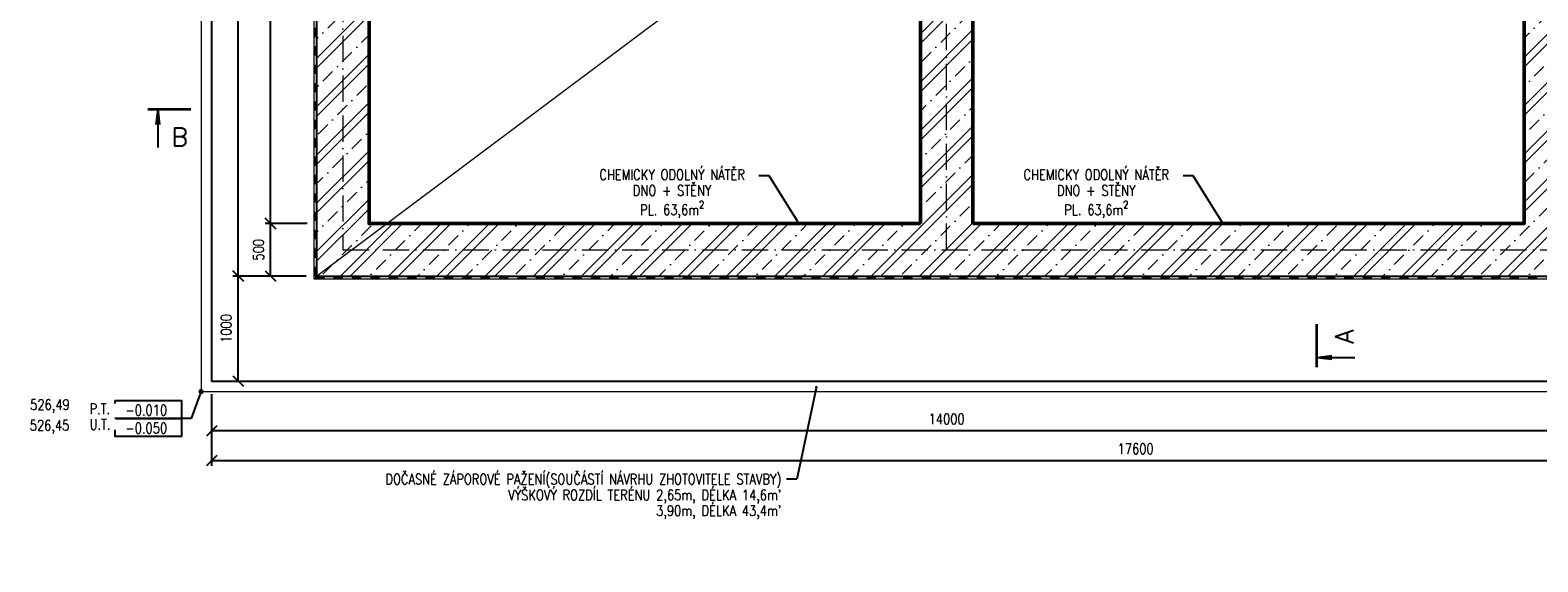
# Model space of a CAD drawing. Header units: millimetres. Extents: x 915 to 59085, y -9222 to 43090.
# Tile 71 of 79: x 981 to 15339, y 13623 to 18686. Entities that reach past the tile are written whole.
import ezdxf
from ezdxf import colors
from ezdxf.entities.mleader import LeaderData, LeaderLine
from ezdxf.enums import TextEntityAlignment as Align
from ezdxf.math import Vec2, Vec3

# ---------------------------------------------------------------- set-up
doc = ezdxf.new("R2010")
doc.units = ezdxf.units.MM
doc.header["$LTSCALE"] = 50
doc.set_wipeout_variables(frame=1)
doc.linetypes.add('A_CARA_15', pattern=[7.6, 5, -1.3, 0, -1.3])
doc.linetypes.add('IZOL', pattern=[3.5, 1.75, -1.75])
doc.layers.get('Defpoints').update_dxf_attribs({"color": 132})
for name, color, linetype, lineweight in [('CA_HYDROIZOLACE', 62, 'IZOL', 35), ('CA_KOTY', 3, 'Continuous', 25), ('CA_OSY', 5, 'A_CARA_15', 18), ('CA_POHHRA18', 8, 'Continuous', 18), ('CA_POHHRA25', 7, 'Continuous', 25), ('CA_REZY', 1, 'Continuous', 50), ('CA_SRAFY', 9, 'Continuous', 13), ('CA_TEXT25', 7, 'Continuous', 25)]:
    doc.layers.add(name, color=color, linetype=linetype, lineweight=lineweight)
doc.layers.add('CA_SUMA', color=7, linetype='Continuous')
doc.layers.add('Obrysy', color=2, linetype='Continuous')
doc.styles.add('ARIAL', font='arial.ttf')
doc.styles.add('ROMANS', font='romans.shx', dxfattribs={"width": 0.8})
doc.styles.get("Standard").update_dxf_attribs({"font": 'romans.shx'})
doc.dimstyles.new('A-50_(2.5)', dxfattribs={"dimscale": 50, "dimtxt": 2, "dimasz": 2, "dimexe": 1, "dimexo": 2, "dimgap": 0, "dimtad": 0, "dimdec": 0, "dimrnd": 1, "dimtxsty": 'ROMANS', "dimblk1": 'OBLIQUE', "dimblk2": 'OBLIQUE', "dimsah": 1, "dimcen": 2, "dimclrd": 256, "dimclre": 256, "dimclrt": 256, "dimadec": 1, "dimazin": 2, "dimtfac": 0.714286, "dimtdec": 0, "dimtmove": 0, "dimatfit": 3, "dimldrblk": 'DOTSMALL', "dimfxl": 7, "dimfxlon": 1, "dimtvp": 1.142857, "dimtfill": 1, "dimtolj": 1, "dimlwd": -1, "dimlwe": -1, "dimarcsym": 0})

# ---------------------------------------------------------------- blocks, each defined once
blk = doc.blocks.new('_Oblique')
at = {"color": 0, "linetype": 'ByBlock', "lineweight": -2}
blk.add_line((-0.5, -0.5), (0.5, 0.5), dxfattribs=at)
blk = doc.blocks.new('*D39')
at = {"layer": 'CA_KOTY', "transparency": 16777216}
for p, q in [((3620, 16845), (3220, 16845)), ((3270, 16345), (3270, 16845)), ((3609, 16345), (3220, 16345))]:
    blk.add_line(p, q, dxfattribs=at)
at = {"layer": 'Defpoints', "color": 0, "transparency": 16777216}
for p in [(3270, 16845), (4209, 16845), (3709, 16345)]:
    blk.add_point(p, dxfattribs=at)
at = {"layer": 'CA_KOTY', "transparency": 16777216, "xscale": 100, "yscale": 100, "zscale": 100}
for p, rotation in [((3270, 16845), 90), ((3270, 16345), 270)]:
    blk.add_blockref('_Oblique', p, dxfattribs=dict(at, rotation=rotation))
at = {"layer": 'CA_KOTY', "transparency": 16777216, "insert": (3156, 16595), "char_height": 100, "attachment_point": 5, "rotation": 90, "style": 'ROMANS', "bg_fill": 3, "box_fill_scale": 1.1, "bg_fill_color": 256, "bg_fill_true_color": 13158600, "bg_fill_transparency": 0}
blk.add_mtext('\\A1;500', dxfattribs=at)
blk = doc.blocks.new('_DotSmall')
at = {"color": 0, "linetype": 'ByBlock', "const_width": 0.5}
blk.add_lwpolyline([(-0.0625, 0, 1), (0.0625, 0, 1)], format="xyb", close=True, dxfattribs=at)
blk = doc.blocks.new('*D40')
at = {"layer": 'CA_KOTY', "transparency": 16777216}
for p, q in [((3620, 24845), (3220, 24845)), ((3270, 16845), (3270, 24845)), ((3620, 16845), (3220, 16845))]:
    blk.add_line(p, q, dxfattribs=at)
at = {"layer": 'Defpoints', "color": 0, "transparency": 16777216}
for p in [(3270, 24845), (4209, 24845), (4209, 16845)]:
    blk.add_point(p, dxfattribs=at)
at = {"layer": 'CA_KOTY', "transparency": 16777216, "xscale": 100, "yscale": 100, "zscale": 100}
for p, rotation in [((3270, 24845), 90), ((3270, 16845), 270)]:
    blk.add_blockref('_Oblique', p, dxfattribs=dict(at, rotation=rotation))
at = {"layer": 'CA_KOTY', "transparency": 16777216, "insert": (3156, 20845), "char_height": 100, "attachment_point": 5, "rotation": 90, "style": 'ROMANS', "bg_fill": 3, "box_fill_scale": 1.1, "bg_fill_color": 256, "bg_fill_true_color": 13158600, "bg_fill_transparency": 0}
blk.add_mtext('\\A1;8000', dxfattribs=at)
blk = doc.blocks.new('*D42')
at = {"layer": 'CA_KOTY', "transparency": 16777216}
for p, q in [((3312, 16345), (2912, 16345)), ((2962, 15345), (2962, 16345)), ((2809, 15345), (3012, 15345))]:
    blk.add_line(p, q, dxfattribs=at)
at = {"layer": 'Defpoints', "color": 0, "transparency": 16777216}
for p in [(2962, 16345), (3709, 16345), (2709, 15345)]:
    blk.add_point(p, dxfattribs=at)
at = {"layer": 'CA_KOTY', "transparency": 16777216, "xscale": 100, "yscale": 100, "zscale": 100}
for p, rotation in [((2962, 16345), 90), ((2962, 15345), 270)]:
    blk.add_blockref('_Oblique', p, dxfattribs=dict(at, rotation=rotation))
at = {"layer": 'CA_KOTY', "transparency": 16777216, "insert": (2848, 15845), "char_height": 100, "attachment_point": 5, "rotation": 90, "style": 'ROMANS', "bg_fill": 3, "box_fill_scale": 1.1, "bg_fill_color": 256, "bg_fill_true_color": 13158600, "bg_fill_transparency": 0}
blk.add_mtext('\\A1;1000', dxfattribs=at)
blk = doc.blocks.new('*D43')
at = {"layer": 'CA_KOTY', "transparency": 16777216}
for p, q in [((3312, 25345), (2912, 25345)), ((2962, 16345), (2962, 25345)), ((3312, 16345), (2912, 16345))]:
    blk.add_line(p, q, dxfattribs=at)
at = {"layer": 'Defpoints', "color": 0, "transparency": 16777216}
for p in [(2962, 25345), (3709, 25345), (3709, 16345)]:
    blk.add_point(p, dxfattribs=at)
at = {"layer": 'CA_KOTY', "transparency": 16777216, "xscale": 100, "yscale": 100, "zscale": 100}
for p, rotation in [((2962, 25345), 90), ((2962, 16345), 270)]:
    blk.add_blockref('_Oblique', p, dxfattribs=dict(at, rotation=rotation))
at = {"layer": 'CA_KOTY', "transparency": 16777216, "insert": (2848, 20845), "char_height": 100, "attachment_point": 5, "rotation": 90, "style": 'ROMANS', "bg_fill": 3, "box_fill_scale": 1.1, "bg_fill_color": 256, "bg_fill_true_color": 13158600, "bg_fill_transparency": 0}
blk.add_mtext('\\A1;9000', dxfattribs=at)
blk = doc.blocks.new('*D45')
at = {"layer": 'CA_KOTY', "transparency": 16777216}
for p, q in [((2709, 14936), (2709, 14536)), ((20309, 14936), (20309, 14536)), ((20309, 14586), (2709, 14586))]:
    blk.add_line(p, q, dxfattribs=at)
at = {"layer": 'Defpoints', "color": 0, "transparency": 16777216}
for p in [(20309, 17845), (2709, 15345), (2709, 14586)]:
    blk.add_point(p, dxfattribs=at)
at = {"layer": 'CA_KOTY', "transparency": 16777216, "xscale": 100, "yscale": 100, "zscale": 100, "rotation": 180}
blk.add_blockref('_Oblique', (2709, 14586), dxfattribs=at)
at = {"layer": 'CA_KOTY', "transparency": 16777216, "xscale": 100, "yscale": 100, "zscale": 100}
blk.add_blockref('_Oblique', (20309, 14586), dxfattribs=at)
at = {"layer": 'CA_KOTY', "transparency": 16777216, "insert": (11509, 14700), "char_height": 100, "attachment_point": 5, "style": 'ROMANS', "bg_fill": 3, "box_fill_scale": 1.1, "bg_fill_color": 256, "bg_fill_true_color": 13158600, "bg_fill_transparency": 0}
blk.add_mtext('\\A1;17600', dxfattribs=at)
blk = doc.blocks.new('_Dot')
at = {"layer": 'Obrysy', "color": 0, "lineweight": -2}
blk.add_line((-0.5, 0), (-1, 0), dxfattribs=at)
at = {"layer": 'Obrysy', "color": 0, "const_width": 0.5}
blk.add_lwpolyline([(-0.25, 0, 1), (0.25, 0, 1)], format="xyb", close=True, dxfattribs=at)
blk = doc.blocks.new('vk')
blk.add_lwpolyline([(-595, 344), (669, 344), (669, 0), (-595, 0)], close=True)
blk.add_wipeout([(-595, 344), (669, 344), (669, 0), (-595, 0)])
blk.add_lwpolyline([(-595, 344), (669, 344), (669, 0), (-595, 0)], close=True)
at = {"style": 'ARIAL'}
blk.add_attdef('VÝŠKOVÁ_KOTA', text='', height=200, dxfattribs=at).set_placement((-2, 57), align=Align.CENTER)
blk = doc.blocks.new('*D96')
at = {"layer": 'CA_KOTY', "transparency": 16777216}
for p, q in [((2709, 15220), (2709, 14820)), ((16709, 15220), (16709, 14820)), ((16709, 14870), (2709, 14870))]:
    blk.add_line(p, q, dxfattribs=at)
at = {"layer": 'Defpoints', "color": 0, "transparency": 16777216}
for p in [(16709, 17845), (2709, 15345), (2709, 14870)]:
    blk.add_point(p, dxfattribs=at)
at = {"layer": 'CA_KOTY', "transparency": 16777216, "xscale": 100, "yscale": 100, "zscale": 100, "rotation": 180}
blk.add_blockref('_Oblique', (2709, 14870), dxfattribs=at)
at = {"layer": 'CA_KOTY', "transparency": 16777216, "xscale": 100, "yscale": 100, "zscale": 100}
blk.add_blockref('_Oblique', (16709, 14870), dxfattribs=at)
at = {"layer": 'CA_KOTY', "transparency": 16777216, "insert": (9709, 14984), "char_height": 100, "attachment_point": 5, "style": 'ROMANS', "bg_fill": 3, "box_fill_scale": 1.1, "bg_fill_color": 256, "bg_fill_true_color": 13158600, "bg_fill_transparency": 0}
blk.add_mtext('\\A1;14000', dxfattribs=at)
blk = doc.blocks.new('R11')
at = {"color": 0, "linetype": 'ByBlock'}
for q in [(-9.55, -4.13), (-8.58, -4.13), (-9.07, -10.33)]:
    blk.add_line((-9.07, 0), q, dxfattribs=at)
at = {"color": 1, "linetype": 'ByBlock', "const_width": 0.72}
blk.add_lwpolyline([(0, 0), (-11.77, 0)], dxfattribs=at)
at = {"color": 1, "linetype": 'ByBlock'}
blk.add_attdef('1', (-5.33, -10), '', height=5, dxfattribs=at)

msp = doc.modelspace()

# ---------------------------------------------------------------- hatches: boundary and pattern name
at = {"layer": 'CA_SRAFY'}
h = msp.add_hatch(dxfattribs=at)
h.set_pattern_fill('ZELEZOBETON', color=256, scale=65)
h.set_pattern_definition([(45, (0, 0), (-229.8097, 229.8097), []), (45, (91.92, 0), (-229.8097, 229.8097), []), (45, (275.77, 0), (-137.886, 321.7336), [130, -65, 0, -65])])
h.paths.add_polyline_path([(15708.76, 25344.7), (3708.76, 25344.7), (3708.76, 16344.7), (15708.76, 16344.7)])
h.paths.add_polyline_path([(9458.76, 24844.7), (9458.76, 16844.7), (4208.76, 16844.7), (4208.76, 24844.7)], flags=16)
h.paths.add_polyline_path([(9958.76, 24844.7), (15208.76, 24844.7), (15208.76, 16844.7), (9958.76, 16844.7)], flags=16)

# ---------------------------------------------------------------- linework, layer by layer
at = {"layer": 'CA_HYDROIZOLACE'}
msp.add_lwpolyline([(3696.26, 16332.2), (15721.26, 16332.2), (15721.26, 25357.2), (3696.26, 25357.2)], close=True, dxfattribs=at)
at = {"layer": 'CA_OSY'}
msp.add_line((9708.76, 16594.7), (9708.76, 25094.7), dxfattribs=at)
msp.add_lwpolyline([(3958.76, 16594.7), (15458.76, 16594.7), (15458.76, 25094.7), (3958.76, 25094.7)], close=True, dxfattribs=at)
at = {"layer": 'CA_POHHRA18'}
msp.add_line((3708.76, 16344.7), (15708.76, 25344.7), dxfattribs=at)
for points in [[(2608.76, 15244.7), (16808.76, 15244.7), (16808.76, 17744.7), (20408.76, 17744.7), (20408.76, 26444.7), (2608.76, 26444.7)], [(3683.76, 16319.7), (15733.76, 16319.7), (15733.76, 25369.7), (3683.76, 25369.7)]]:
    msp.add_lwpolyline(points, close=True, dxfattribs=at)
at = {"layer": 'CA_POHHRA25'}
for points in [[(2708.76, 15344.7), (16708.76, 15344.7), (16708.76, 17844.7), (20308.76, 17844.7), (20308.76, 26344.7), (2708.76, 26344.7)], [(3708.76, 16344.7), (15708.76, 16344.7), (15708.76, 25344.7), (3708.76, 25344.7)]]:
    msp.add_lwpolyline(points, close=True, dxfattribs=at)
at = {"layer": 'CA_REZY'}
for p, q in [((9458.76, 24844.7), (9458.76, 16844.7)), ((9958.76, 24844.7), (9958.76, 16844.7))]:
    msp.add_line(p, q, dxfattribs=at)
for points in [[(9458.76, 24844.7), (4208.76, 24844.7), (4208.76, 16844.7), (9458.76, 16844.7)], [(9958.76, 16844.7), (15208.76, 16844.7), (15208.76, 24844.7), (9958.76, 24844.7)]]:
    msp.add_lwpolyline(points, dxfattribs=at)

# ---------------------------------------------------------------- block references
at = {"layer": 'CA_KOTY'}
ref = msp.add_blockref('vk', (2087.46, 14989.01), dxfattribs=dict(at, xscale=0.5, yscale=0.5, zscale=0.5))
ref.add_attrib('VÝŠKOVÁ_KOTA', '-0.010', dxfattribs={"height": 100, "style": 'ROMANS', "width": 0.8}).set_placement((2086.56, 15017.7), align=Align.CENTER)
at = {"layer": 'CA_SUMA', "xscale": 35, "yscale": 35, "zscale": 35}
msp.add_blockref('R11', (2513.16, 17931.18), dxfattribs=at).add_auto_attribs({'1': 'B'})
at = {"layer": 'CA_SUMA', "xscale": 35, "yscale": 35, "zscale": 35, "rotation": 90}
msp.add_blockref('R11', (13233.75, 15888.11), dxfattribs=at).add_auto_attribs({'1': 'A'})

# ---------------------------------------------------------------- texts
at = {"layer": 'CA_KOTY', "color": 9, "insert": (980.79, 15039.43), "char_height": 100, "width": 1.833200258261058e-12, "attachment_point": 7, "style": 'ROMANS', "bg_fill": 3, "box_fill_scale": 1.05, "bg_fill_color": 256, "bg_fill_transparency": 0}
msp.add_mtext('526,49', dxfattribs=at)

# ---------------------------------------------------------------- next in the draw order: block references
at = {"layer": 'CA_KOTY'}
ref = msp.add_blockref('vk', (2087.46, 14817.11), dxfattribs=dict(at, xscale=0.5, yscale=0.5, zscale=0.5))
ref.add_attrib('VÝŠKOVÁ_KOTA', '-0.050', dxfattribs={"height": 100, "style": 'ROMANS', "width": 0.8}).set_placement((2086.56, 14845.8), align=Align.CENTER)

# ---------------------------------------------------------------- next in the draw order: texts
at = {"layer": 'CA_KOTY', "color": 9, "insert": (977.08, 14842.92), "char_height": 100, "width": 1.833200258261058e-12, "attachment_point": 7, "style": 'ROMANS', "bg_fill": 3, "box_fill_scale": 1.05, "bg_fill_color": 256, "bg_fill_transparency": 0}
msp.add_mtext('526,45', dxfattribs=at)

# ---------------------------------------------------------------- next in the draw order: dimensions: what is measured, and where the dimension line sits
at = {"layer": 'CA_KOTY'}
dim = msp.add_linear_dim(base=(3270.01, 16844.7), p1=(3708.76, 16344.7), p2=(4208.76, 16844.7), angle=90, dimstyle='A-50_(2.5)', dxfattribs=at)
dim.commit()
dim.dimension.update_dxf_attribs({"geometry": '*D39', "text_midpoint": (3155.72, 16594.7)})

# ---------------------------------------------------------------- next in the draw order: dimensions: what is measured, and where the dimension line sits
dim = msp.add_linear_dim(base=(3270.01, 24844.7), p1=(4208.76, 16844.7), p2=(4208.76, 24844.7), angle=90, dimstyle='A-50_(2.5)', override={"dimtmove": 1}, dxfattribs=at)
dim.commit()
dim.dimension.update_dxf_attribs({"geometry": '*D40', "text_midpoint": (3155.72, 20844.7)})
dim = msp.add_linear_dim(base=(2962.11, 16344.7), p1=(2708.76, 15344.7), p2=(3708.76, 16344.7), angle=90, dimstyle='A-50_(2.5)', dxfattribs=at)
dim.commit()
dim.dimension.update_dxf_attribs({"geometry": '*D42', "text_midpoint": (2847.83, 15844.7)})

# ---------------------------------------------------------------- next in the draw order: dimensions: what is measured, and where the dimension line sits
dim = msp.add_linear_dim(base=(2962.11, 25344.7), p1=(3708.76, 16344.7), p2=(3708.76, 25344.7), angle=90, dimstyle='A-50_(2.5)', override={"dimtmove": 1}, dxfattribs=at)
dim.commit()
dim.dimension.update_dxf_attribs({"geometry": '*D43', "text_midpoint": (2847.83, 20844.7)})

# ---------------------------------------------------------------- next in the draw order: dimensions: what is measured, and where the dimension line sits
dim = msp.add_linear_dim(base=(2708.76, 14585.81), p1=(20308.76, 17844.7), p2=(2708.76, 15344.7), dimstyle='A-50_(2.5)', dxfattribs=at)
dim.commit()
dim.dimension.update_dxf_attribs({"geometry": '*D45', "text_midpoint": (11508.76, 14700.09)})

# ---------------------------------------------------------------- next in the draw order: leaders
at = {"layer": 'CA_TEXT25'}
ml = msp.add_multileader_mtext('Standard', dxfattribs=at)
ml.set_content('\\A1;P.T. \\PU.T.', color=256, style='ROMANS')
ml.set_leader_properties()
ml.set_arrow_properties(name='DOT')
ml.build(insert=Vec2(0, 0))
ml.multileader.update_dxf_attribs({"text_left_attachment_type": 2, "text_right_attachment_type": 2, "dogleg_length": 50, "arrow_head_size": 50})
ctx = ml.context
ctx.base_point, ctx.char_height, ctx.arrow_head_size, ctx.landing_gap_size, ctx.plane_origin = Vec3(1496.87, 14989.01), 100, 50, 50, Vec3(-6963.13, -1960.07)
ctx.left_attachment, ctx.right_attachment = 2, 2
notes = []
notes.append((ctx, [(1, (1, 1, 0), (2514.54, 14989.01), (-1, 0), 727.19, [(1, [(2608.76, 15244.7)], 0, [])])]))
ctx.mtext.insert, ctx.mtext.defined_height, ctx.mtext.line_spacing_factor, ctx.mtext.line_spacing_style, ctx.mtext.flow_direction = Vec3(1546.87, 15130.67), 5.115907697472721e-13, 0.9, 2, 5
ctx.mtext.has_bg_fill, ctx.mtext.bg_color, ctx.mtext.bg_scale_factor, ctx.mtext.bg_transparency, ctx.mtext.use_window_bg_color = 1, -1073741824, 1, 0, 1
ml = msp.add_multileader_mtext('Standard', dxfattribs=at)
ml.set_content("\\A1;DOČASNÉ ZÁPOROVÉ PAŽENÍ(SOUČÁSTÍ NÁVRHU ZHOTOVITELE STAVBY)\\PVÝŠKOVÝ ROZDÍL TERÉNU 2,65m, DÉLKA 14,6m'\\P3,90m, DÉLKA 43,4m'\\P\\P^I", color=256, style='ROMANS')
ml.set_leader_properties()
ml.set_arrow_properties(name='DOT')
ml.build(insert=Vec2(0, 0))
ml.multileader.update_dxf_attribs({"dogleg_length": 50, "arrow_head_size": 25})
ctx = ml.context
ctx.base_point, ctx.char_height, ctx.arrow_head_size, ctx.landing_gap_size, ctx.plane_origin = Vec3(3830.23, 14410.5), 100, 25, 50, Vec3(-6669.57, -1112.35)
ctx.text_align_type = 2
notes.append((ctx, [(1, (1, 1, 0), (8281.49, 14410.5), (-1, 0), 96.03, [(1, [(8468.28, 15285.12)], 0, [])])]))
ctx.mtext.insert, ctx.mtext.defined_height, ctx.mtext.alignment, ctx.mtext.line_spacing_factor, ctx.mtext.line_spacing_style, ctx.mtext.flow_direction = Vec3(8135.47, 14460.5), 1.341504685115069e-11, 3, 0.9, 2, 5
ctx.mtext.has_bg_fill, ctx.mtext.bg_color, ctx.mtext.bg_scale_factor, ctx.mtext.bg_transparency, ctx.mtext.use_window_bg_color = 1, -1073741824, 1, 0, 1
for ctx, leaders in notes:
    for number, flags, end, landing, length, lines in leaders:
        leader = LeaderData()
        leader.index, (leader.has_last_leader_line, leader.has_dogleg_vector, leader.attachment_direction) = number, flags
        leader.last_leader_point, leader.dogleg_vector, leader.dogleg_length = Vec3(end), Vec3(landing), length
        for number, points, colour, breaks in lines:
            line = LeaderLine()
            line.index, line.vertices, line.color, line.breaks = number, Vec3.list(points), colors.encode_raw_color(colour), breaks
            leader.lines.append(line)
        ctx.leaders.append(leader)

# ---------------------------------------------------------------- next in the draw order: dimensions: what is measured, and where the dimension line sits
at = {"layer": 'CA_KOTY'}
dim = msp.add_linear_dim(base=(2708.76, 14869.9), p1=(16708.76, 17844.7), p2=(2708.76, 15344.7), dimstyle='A-50_(2.5)', override={"dimtmove": 1}, dxfattribs=at)
dim.commit()
dim.dimension.update_dxf_attribs({"geometry": '*D96', "text_midpoint": (9708.76, 14984.18)})

# ---------------------------------------------------------------- next in the draw order: leaders
at = {"layer": 'CA_TEXT25'}
ml = msp.add_multileader_mtext('Standard', dxfattribs=at)
ml.set_content('\\A1;CHEMICKY ODOLNÝ NÁTĚR\\P\\pq*;DNO + STĚNY\\PPL. 63,6m{\\H0.7x;\\S2^ ;}', color=256, style='ROMANS')
ml.set_leader_properties()
ml.set_arrow_properties(name='DOT')
ml.build(insert=Vec2(0, 0))
ml.multileader.update_dxf_attribs({"dogleg_length": 50, "arrow_head_size": 25})
ctx = ml.context
ctx.base_point, ctx.char_height, ctx.arrow_head_size, ctx.landing_gap_size, ctx.plane_origin = Vec3(6266.98, 17300.55), 100, 25, 50, Vec3(-6933.77, 1777.71)
ctx.text_align_type = 1
notes = []
notes.append((ctx, [(1, (1, 1, 0), (8017.29, 17300.55), (-1, 0), 96.03, [(1, [(8301.77, 16844.7)], 0, [])])]))
ctx.mtext.insert, ctx.mtext.defined_height, ctx.mtext.alignment, ctx.mtext.line_spacing_factor, ctx.mtext.line_spacing_style, ctx.mtext.flow_direction = Vec3(7094.12, 17360.08), 1.341504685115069e-11, 2, 0.9, 2, 5
ctx.mtext.has_bg_fill, ctx.mtext.bg_color, ctx.mtext.bg_scale_factor, ctx.mtext.bg_transparency, ctx.mtext.use_window_bg_color = 1, -1073741824, 1, 0, 1
ml = msp.add_multileader_mtext('Standard', dxfattribs=at)
ml.set_content('\\A1;CHEMICKY ODOLNÝ NÁTĚR\\P\\pq*;DNO + STĚNY\\PPL. 63,6m{\\H0.7x;\\S2^ ;}', color=256, style='ROMANS')
ml.set_leader_properties()
ml.set_arrow_properties(name='DOT')
ml.build(insert=Vec2(0, 0))
ml.multileader.update_dxf_attribs({"dogleg_length": 50, "arrow_head_size": 25})
ctx = ml.context
ctx.base_point, ctx.char_height, ctx.arrow_head_size, ctx.landing_gap_size, ctx.plane_origin = Vec3(10306.67, 17300.55), 100, 25, 50, Vec3(-2894.07, 1777.71)
ctx.text_align_type = 1
notes.append((ctx, [(1, (1, 1, 0), (12056.99, 17300.55), (-1, 0), 96.03, [(1, [(12341.46, 16844.7)], 0, [])])]))
ctx.mtext.insert, ctx.mtext.defined_height, ctx.mtext.alignment, ctx.mtext.line_spacing_factor, ctx.mtext.line_spacing_style, ctx.mtext.flow_direction = Vec3(11133.82, 17360.08), 1.341504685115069e-11, 2, 0.9, 2, 5
ctx.mtext.has_bg_fill, ctx.mtext.bg_color, ctx.mtext.bg_scale_factor, ctx.mtext.bg_transparency, ctx.mtext.use_window_bg_color = 1, -1073741824, 1, 0, 1
for ctx, leaders in notes:
    for number, flags, end, landing, length, lines in leaders:
        leader = LeaderData()
        leader.index, (leader.has_last_leader_line, leader.has_dogleg_vector, leader.attachment_direction) = number, flags
        leader.last_leader_point, leader.dogleg_vector, leader.dogleg_length = Vec3(end), Vec3(landing), length
        for number, points, colour, breaks in lines:
            line = LeaderLine()
            line.index, line.vertices, line.color, line.breaks = number, Vec3.list(points), colors.encode_raw_color(colour), breaks
            leader.lines.append(line)
        ctx.leaders.append(leader)

doc.saveas('drawing.dxf')
